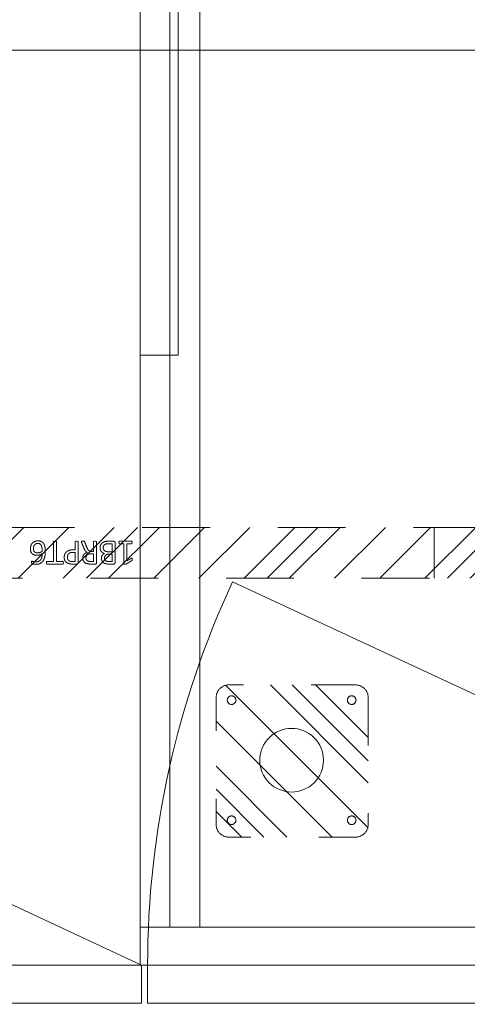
# Model space of a CAD drawing. Header units: inches. Extents: x -416 to -272, y -73 to 47.
# Tile 98 of 206: x -364.26 to -355.45, y -2.25 to 17.11. Entities that reach past the tile are written whole.
import ezdxf

# ---------------------------------------------------------------- set-up
doc = ezdxf.new("R2010")
doc.units = ezdxf.units.IN
doc.header["$LTSCALE"] = 32
doc.header["$MEASUREMENT"] = 0
doc.linetypes.add('Dash Style-1', pattern=[0.083328, 0.041656, -0.041672])
for name, color, linetype, lineweight in [('DashLine', 7, 'Continuous', 13), ('DashLineFill', 7, 'Dash Style-1', 13), ('Drawing', 7, 'Continuous', 18), ('Metal-DeskStructure', 7, 'Continuous', 13), ('None', 7, 'Continuous', 18), ('SolidLine', 7, 'Continuous', 15)]:
    doc.layers.add(name, color=color, linetype=linetype, lineweight=lineweight)
pattern_1 = [(45, (0, 0), (-1.61302, 1.9357), []), (45, (-1.0608, 1.0608), (-0.472346, 0.416761), [])]

# ---------------------------------------------------------------- blocks, each defined once
blk = doc.blocks.new('Slate-CredenzaFoot (2D)')
at = {"layer": 'DashLineFill', "linetype": 'Continuous', "lineweight": 13}
h = blk.add_hatch(dxfattribs=at)
h.set_pattern_fill('Steel', color=253, style=0, pattern_type=2)
h.set_pattern_definition(pattern_1)
edge = h.paths.add_edge_path()
edge.add_arc((-1.246, 1.246), 0.25, 90, 180, ccw=False)
edge.add_line((-1.246, 1.496), (1.246, 1.496))
edge.add_arc((1.246, 1.246), 0.25, 0, 90, ccw=False)
edge.add_line((1.496, 1.246), (1.496, -1.246))
edge.add_arc((1.246, -1.246), 0.25, -90, 0, ccw=False)
edge.add_line((1.246, -1.496), (-1.246, -1.496))
edge.add_arc((-1.246, -1.246), 0.25, 180, 270, ccw=False)
edge.add_line((-1.496, -1.246), (-1.496, 1.246))
at = {"layer": 'DashLine', "flags": 128}
blk.add_lwpolyline([(-0.016, 0.616), (0.046, 0.613), (0.106, 0.604), (0.166, 0.589), (0.224, 0.568), (0.279, 0.542), (0.332, 0.511), (0.381, 0.474), (0.427, 0.433), (0.468, 0.387), (0.505, 0.338), (0.536, 0.285), (0.563, 0.23), (0.583, 0.172), (0.598, 0.112), (0.607, 0.051), (0.61, -0.01), (0.607, -0.071), (0.598, -0.132), (0.583, -0.192), (0.563, -0.25), (0.536, -0.305), (0.505, -0.358), (0.468, -0.407), (0.427, -0.453), (0.381, -0.494), (0.332, -0.53), (0.279, -0.562), (0.224, -0.588), (0.166, -0.609), (0.106, -0.624), (0.046, -0.633), (-0.016, -0.636), (-0.077, -0.633), (-0.138, -0.624), (-0.198, -0.609), (-0.255, -0.588), (-0.311, -0.562), (-0.364, -0.53), (-0.413, -0.494), (-0.458, -0.453), (-0.5, -0.407), (-0.536, -0.358), (-0.568, -0.305), (-0.594, -0.25), (-0.615, -0.192), (-0.63, -0.132), (-0.639, -0.071), (-0.642, -0.01), (-0.639, 0.051), (-0.63, 0.112), (-0.615, 0.172), (-0.594, 0.23), (-0.568, 0.285), (-0.536, 0.338), (-0.5, 0.387), (-0.458, 0.433), (-0.413, 0.474), (-0.364, 0.511), (-0.311, 0.542), (-0.255, 0.568), (-0.198, 0.589), (-0.138, 0.604), (-0.077, 0.613)], close=True, dxfattribs=at)
at = {"layer": 'DashLineFill', "flags": 128}
blk.add_lwpolyline([(-1.496, 1.246, -0.414214), (-1.246, 1.496), (1.246, 1.496, -0.414214), (1.496, 1.246), (1.496, -1.246, -0.414214), (1.246, -1.496), (-1.246, -1.496, -0.414214), (-1.496, -1.246)], format="xyb", close=True, dxfattribs=at)
at = {"layer": 'SolidLine', "flags": 128}
for points in [[(-1.197, 1.086), (-1.205, 1.087), (-1.213, 1.088), (-1.221, 1.09), (-1.229, 1.093), (-1.237, 1.096), (-1.244, 1.101), (-1.251, 1.106), (-1.257, 1.111), (-1.262, 1.117), (-1.267, 1.124), (-1.272, 1.131), (-1.275, 1.139), (-1.278, 1.147), (-1.28, 1.155), (-1.281, 1.163), (-1.282, 1.171), (-1.281, 1.179), (-1.28, 1.188), (-1.278, 1.196), (-1.275, 1.204), (-1.272, 1.211), (-1.267, 1.218), (-1.262, 1.225), (-1.257, 1.231), (-1.251, 1.237), (-1.244, 1.242), (-1.237, 1.246), (-1.229, 1.249), (-1.221, 1.252), (-1.213, 1.254), (-1.205, 1.255), (-1.197, 1.256), (-1.189, 1.255), (-1.18, 1.254), (-1.172, 1.252), (-1.165, 1.249), (-1.157, 1.246), (-1.15, 1.242), (-1.143, 1.237), (-1.137, 1.231), (-1.131, 1.225), (-1.127, 1.218), (-1.122, 1.211), (-1.119, 1.204), (-1.116, 1.196), (-1.114, 1.188), (-1.113, 1.179), (-1.112, 1.171), (-1.113, 1.163), (-1.114, 1.155), (-1.116, 1.147), (-1.119, 1.139), (-1.122, 1.131), (-1.127, 1.124), (-1.131, 1.117), (-1.137, 1.111), (-1.143, 1.106), (-1.15, 1.101), (-1.157, 1.096), (-1.165, 1.093), (-1.172, 1.09), (-1.18, 1.088), (-1.189, 1.087)], [(1.165, 1.086), (1.157, 1.087), (1.149, 1.088), (1.141, 1.09), (1.133, 1.093), (1.125, 1.096), (1.118, 1.101), (1.112, 1.106), (1.105, 1.111), (1.1, 1.117), (1.095, 1.124), (1.091, 1.131), (1.087, 1.139), (1.084, 1.147), (1.082, 1.155), (1.081, 1.163), (1.081, 1.171), (1.081, 1.179), (1.082, 1.188), (1.084, 1.196), (1.087, 1.204), (1.091, 1.211), (1.095, 1.218), (1.1, 1.225), (1.105, 1.231), (1.112, 1.237), (1.118, 1.242), (1.125, 1.246), (1.133, 1.249), (1.141, 1.252), (1.149, 1.254), (1.157, 1.255), (1.165, 1.256), (1.174, 1.255), (1.182, 1.254), (1.19, 1.252), (1.198, 1.249), (1.205, 1.246), (1.212, 1.242), (1.219, 1.237), (1.225, 1.231), (1.231, 1.225), (1.236, 1.218), (1.24, 1.211), (1.244, 1.204), (1.246, 1.196), (1.248, 1.188), (1.25, 1.179), (1.25, 1.171), (1.25, 1.163), (1.248, 1.155), (1.246, 1.147), (1.244, 1.139), (1.24, 1.131), (1.236, 1.124), (1.231, 1.117), (1.225, 1.111), (1.219, 1.106), (1.212, 1.101), (1.205, 1.096), (1.198, 1.093), (1.19, 1.09), (1.182, 1.088), (1.174, 1.087)], [(-1.197, -1.276), (-1.205, -1.275), (-1.213, -1.274), (-1.221, -1.272), (-1.229, -1.269), (-1.237, -1.266), (-1.244, -1.261), (-1.251, -1.257), (-1.257, -1.251), (-1.262, -1.245), (-1.267, -1.238), (-1.272, -1.231), (-1.275, -1.223), (-1.278, -1.216), (-1.28, -1.208), (-1.281, -1.199), (-1.282, -1.191), (-1.281, -1.183), (-1.28, -1.175), (-1.278, -1.167), (-1.275, -1.159), (-1.272, -1.151), (-1.267, -1.144), (-1.262, -1.137), (-1.257, -1.131), (-1.251, -1.126), (-1.244, -1.121), (-1.237, -1.116), (-1.229, -1.113), (-1.221, -1.11), (-1.213, -1.108), (-1.205, -1.107), (-1.197, -1.106), (-1.189, -1.107), (-1.18, -1.108), (-1.172, -1.11), (-1.165, -1.113), (-1.157, -1.116), (-1.15, -1.121), (-1.143, -1.126), (-1.137, -1.131), (-1.131, -1.137), (-1.127, -1.144), (-1.122, -1.151), (-1.119, -1.159), (-1.116, -1.167), (-1.114, -1.175), (-1.113, -1.183), (-1.112, -1.191), (-1.113, -1.199), (-1.114, -1.208), (-1.116, -1.216), (-1.119, -1.223), (-1.122, -1.231), (-1.127, -1.238), (-1.131, -1.245), (-1.137, -1.251), (-1.143, -1.257), (-1.15, -1.261), (-1.157, -1.266), (-1.165, -1.269), (-1.172, -1.272), (-1.18, -1.274), (-1.189, -1.275)], [(1.165, -1.276), (1.157, -1.275), (1.149, -1.274), (1.141, -1.272), (1.133, -1.269), (1.125, -1.266), (1.118, -1.261), (1.112, -1.257), (1.105, -1.251), (1.1, -1.245), (1.095, -1.238), (1.091, -1.231), (1.087, -1.223), (1.084, -1.216), (1.082, -1.208), (1.081, -1.199), (1.081, -1.191), (1.081, -1.183), (1.082, -1.175), (1.084, -1.167), (1.087, -1.159), (1.091, -1.151), (1.095, -1.144), (1.1, -1.137), (1.105, -1.131), (1.112, -1.126), (1.118, -1.121), (1.125, -1.116), (1.133, -1.113), (1.141, -1.11), (1.149, -1.108), (1.157, -1.107), (1.165, -1.106), (1.174, -1.107), (1.182, -1.108), (1.19, -1.11), (1.198, -1.113), (1.205, -1.116), (1.212, -1.121), (1.219, -1.126), (1.225, -1.131), (1.231, -1.137), (1.236, -1.144), (1.24, -1.151), (1.244, -1.159), (1.246, -1.167), (1.248, -1.175), (1.25, -1.183), (1.25, -1.191), (1.25, -1.199), (1.248, -1.208), (1.246, -1.216), (1.244, -1.223), (1.24, -1.231), (1.236, -1.238), (1.231, -1.245), (1.225, -1.251), (1.219, -1.257), (1.212, -1.261), (1.205, -1.266), (1.198, -1.269), (1.19, -1.272), (1.182, -1.274), (1.174, -1.275)]]:
    blk.add_lwpolyline(points, close=True, dxfattribs=at)
blk = doc.blocks.new('Group-18')
at = {"layer": 'DashLine', "flags": 128}
for points in [[(0.748, -16.819), (47.244, -16.819), (47.244, -17.409), (0.748, -17.409)], [(11.368, -17.244), (35.994, -17.244), (35.994, -17.992), (11.368, -17.992)]]:
    blk.add_lwpolyline(points, close=True, dxfattribs=at)
at = {"layer": 'SolidLine', "flags": 128}
for points in [[(0, 0), (47.992, 0), (47.992, -17.992), (0, -17.992)], [(47.244, 0), (47.992, 0), (47.992, -17.992), (47.244, -17.992)]]:
    blk.add_lwpolyline(points, close=True, dxfattribs=at)
at = {"layer": 'None', "color": 7}
blk.add_blockref('Slate-CredenzaFoot (2D)', (43.976, -15), dxfattribs=at)
blk = doc.blocks.new('Group-19')
at = {"layer": 'None'}
blk.add_blockref('Group-18', (0, 0), dxfattribs=at)
blk = doc.blocks.new('SL Leg Credenza (2D)-3')
at = {"layer": 'None'}
blk.add_blockref('Group-19', (0, 0), dxfattribs=at)
at = {"layer": 'Drawing', "color": 0, "flags": 1}
for tag in ['Catalog', 'Option1', 'Option2', 'Option3', 'Option4', 'Option5', 'Option6', 'Option7', 'Option8', 'Option9', 'Option10', 'Option11', 'Option12', 'Custom', 'Tag', 'FinishGroup', 'Discount', 'Item1', 'Item2', 'Item3', 'Item4', 'Item5', 'Item6', 'Item7', 'Item8', 'Item9', 'Item10', 'Item11', 'Item12', 'Item13', 'Item14', 'Item15', 'Item16', 'Item17', 'Item18', 'Item19', 'Item20', 'Item21', 'Item22', 'Item23', 'Item24', 'Item25']:
    blk.add_attdef(tag, (-5.43, 13.493), '', height=0.00709, dxfattribs=at)
blk = doc.blocks.new('Group-96')
at = {"layer": 'DashLine', "flags": 128}
blk.add_lwpolyline([(1.114, -2.559), (70.894, -2.559), (70.894, -30), (1.114, -30)], close=True, dxfattribs=at)
at = {"layer": 'SolidLine', "flags": 128}
blk.add_lwpolyline([(1.114, -2.559), (70.894, -2.559), (70.894, -30), (1.114, -30)], close=True, dxfattribs=at)
blk = doc.blocks.new('Group-97')
at = {"layer": 'DashLine'}
for p, q in [((0.157, -12.008), (16.33, -19.549)), ((18.12, -12.008), (34.293, -19.549))]:
    blk.add_line(p, q, dxfattribs=at)
blk.add_arc((0.157, -12.008), 17.844, 335, 0, dxfattribs=at)
at = {"layer": 'SolidLine', "flags": 128}
for points in [[(0.157, -11.26), (18.002, -11.26), (18.002, -12.008), (0.157, -12.008)], [(18.12, -11.26), (35.965, -11.26), (35.965, -12.008), (18.12, -12.008)]]:
    blk.add_lwpolyline(points, close=True, dxfattribs=at)
blk = doc.blocks.new('Group-68')
at = {"layer": 'Metal-DeskStructure', "color": 7}
for points, knots in [([(9.589, -0.203), (9.589, -0.21), (9.586, -0.224), (9.578, -0.227), (9.459, -0.227), (9.34, -0.227), (9.336, -0.225), (9.333, -0.219), (9.331, -0.21), (9.331, -0.197), (9.333, -0.188), (9.334, -0.182), (9.34, -0.179), (9.389, -0.179), (9.436, -0.179), (9.436, -0.009), (9.436, 0.161), (9.393, 0.135), (9.349, 0.109), (9.344, 0.107), (9.334, 0.106), (9.331, 0.109), (9.329, 0.12), (9.329, 0.133), (9.329, 0.143), (9.331, 0.148), (9.334, 0.152), (9.338, 0.154), (9.39, 0.187), (9.441, 0.22), (9.443, 0.222), (9.447, 0.222), (9.453, 0.224), (9.47, 0.224), (9.488, 0.224), (9.493, 0.22), (9.495, 0.216), (9.495, 0.018), (9.495, -0.179), (9.536, -0.179), (9.58, -0.179), (9.584, -0.182), (9.587, -0.188), (9.589, -0.197), (9.589, -0.203)], [0, 0, 0, 0.00261, 0.007831, 0.010441, 0.176195, 0.178805, 0.181415, 0.184026, 0.186636, 0.188594, 0.190551, 0.192509, 0.194467, 0.244389, 0.244389, 0.424498, 0.424498, 0.47805, 0.47805, 0.484241, 0.490432, 0.496622, 0.502813, 0.507071, 0.510941, 0.514811, 0.518682, 0.518682, 0.576295, 0.576295, 0.578743, 0.58119, 0.583638, 0.590247, 0.593184, 0.596122, 0.599059, 0.911881, 0.911881, 0.976501, 0.982376, 0.988251, 0.994125, 1, 1, 1]), ([(9.96, -0.097), (9.96, -0.119), (9.949, -0.155), (9.931, -0.184), (9.903, -0.204), (9.853, -0.227), (9.746, -0.227), (9.68, -0.227), (9.665, -0.215), (9.665, -0.002), (9.665, 0.211), (9.68, 0.222), (9.738, 0.222), (9.829, 0.222), (9.881, 0.205), (9.914, 0.178), (9.933, 0.135), (9.933, 0.093), (9.925, 0.063), (9.91, 0.039), (9.886, 0.019), (9.873, 0.013), (9.892, 0.01), (9.923, -0.009), (9.947, -0.036), (9.96, -0.075), (9.96, -0.097)], [0, 0, 0, 0.031455, 0.06291, 0.094366, 0.125821, 0.188731, 0.266159, 0.275837, 0.285516, 0.435531, 0.44521, 0.454888, 0.521427, 0.574659, 0.627891, 0.681123, 0.734355, 0.762747, 0.791139, 0.819531, 0.847924, 0.847924, 0.885943, 0.923962, 0.961981, 1, 1, 1]), ([(10.327, -0.217), (10.327, -0.221), (10.325, -0.225), (10.317, -0.227), (10.304, -0.228), (10.286, -0.228), (10.275, -0.227), (10.267, -0.225), (10.264, -0.219), (10.262, -0.214), (10.242, -0.161), (10.221, -0.108), (10.214, -0.09), (10.199, -0.06), (10.177, -0.038), (10.148, -0.027), (10.108, -0.027), (10.088, -0.027), (10.088, -0.122), (10.088, -0.221), (10.085, -0.225), (10.077, -0.227), (10.066, -0.228), (10.05, -0.228), (10.039, -0.227), (10.031, -0.225), (10.028, -0.221), (10.028, -0.01), (10.028, 0.211), (10.042, 0.222), (10.098, 0.222), (10.162, 0.222), (10.184, 0.22), (10.194, 0.218), (10.219, 0.215), (10.26, 0.194), (10.286, 0.165), (10.301, 0.126), (10.301, 0.082), (10.288, 0.045), (10.266, 0.017), (10.232, -0.001), (10.214, -0.009), (10.225, -0.014), (10.243, -0.029), (10.258, -0.049), (10.271, -0.077), (10.279, -0.094), (10.299, -0.143), (10.319, -0.191), (10.325, -0.204), (10.327, -0.215), (10.327, -0.217)], [0, 0, 0, 0.004018, 0.008035, 0.012053, 0.01607, 0.020088, 0.024105, 0.028123, 0.03214, 0.03214, 0.070951, 0.070951, 0.084634, 0.098317, 0.112001, 0.125684, 0.138745, 0.138745, 0.202807, 0.205295, 0.207782, 0.21027, 0.212758, 0.214748, 0.216739, 0.218729, 0.220719, 0.332671, 0.339637, 0.346603, 0.391882, 0.407555, 0.423229, 0.423229, 0.466696, 0.510164, 0.553631, 0.597099, 0.640566, 0.684033, 0.727501, 0.770968, 0.770968, 0.798042, 0.825115, 0.852188, 0.879262, 0.879262, 0.958132, 0.958132, 0.979066, 1, 1, 1]), ([(10.665, 0.091), (10.665, 0.056), (10.642, 0.002), (10.602, -0.035), (10.543, -0.057), (10.475, -0.057), (10.45, -0.057), (10.45, -0.137), (10.45, -0.221), (10.447, -0.225), (10.439, -0.227), (10.428, -0.228), (10.412, -0.228), (10.401, -0.227), (10.393, -0.225), (10.39, -0.221), (10.39, -0.011), (10.39, 0.209), (10.404, 0.222), (10.462, 0.222), (10.524, 0.222), (10.55, 0.218), (10.587, 0.211), (10.624, 0.189), (10.652, 0.157), (10.665, 0.115), (10.665, 0.091)], [0, 0, 0, 0.066268, 0.132535, 0.198803, 0.26507, 0.303966, 0.303966, 0.429297, 0.43506, 0.440822, 0.446584, 0.452347, 0.456957, 0.461567, 0.466177, 0.470786, 0.728938, 0.745073, 0.761208, 0.845107, 0.870922, 0.896738, 0.922553, 0.948369, 0.974184, 1, 1, 1]), ([(11.014, 0.196), (11.014, 0.19), (11.014, 0.179), (11.011, 0.174), (11.005, 0.17), (10.941, 0.17), (10.878, 0.17), (10.878, -0.024), (10.878, -0.221), (10.874, -0.225), (10.867, -0.227), (10.856, -0.228), (10.839, -0.228), (10.828, -0.227), (10.821, -0.225), (10.817, -0.221), (10.817, -0.024), (10.817, 0.17), (10.754, 0.17), (10.69, 0.17), (10.684, 0.174), (10.682, 0.179), (10.68, 0.189), (10.68, 0.202), (10.682, 0.213), (10.684, 0.218), (10.69, 0.222), (10.847, 0.222), (11.005, 0.222), (11.011, 0.218), (11.014, 0.213), (11.014, 0.202), (11.014, 0.196)], [0, 0, 0, 0.003046, 0.005389, 0.007733, 0.010076, 0.089744, 0.089744, 0.335779, 0.340465, 0.345152, 0.349838, 0.354524, 0.360382, 0.36624, 0.372099, 0.377957, 0.6855, 0.6855, 0.785085, 0.788014, 0.790943, 0.793872, 0.796801, 0.798998, 0.801195, 0.803391, 0.805588, 0.991213, 0.99341, 0.995606, 0.997803, 1, 1, 1]), ([(11.33, -0.081), (11.33, -0.11), (11.313, -0.166), (11.275, -0.208), (11.218, -0.234), (11.151, -0.234), (11.109, -0.219), (11.075, -0.193), (11.055, -0.156), (11.042, -0.108), (11.037, -0.051), (11.037, 0.01), (11.045, 0.098), (11.086, 0.17), (11.127, 0.207), (11.184, 0.227), (11.236, 0.227), (11.262, 0.224), (11.284, 0.22), (11.299, 0.213), (11.304, 0.209), (11.306, 0.205), (11.308, 0.2), (11.308, 0.186), (11.308, 0.167), (11.302, 0.165), (11.295, 0.165), (11.282, 0.17), (11.264, 0.176), (11.236, 0.179), (11.186, 0.179), (11.14, 0.154), (11.11, 0.109), (11.098, 0.05), (11.096, 0.019), (11.105, 0.024), (11.127, 0.036), (11.155, 0.043), (11.184, 0.048), (11.238, 0.048), (11.288, 0.028), (11.317, -0.007), (11.33, -0.053), (11.33, -0.081)], [0, 0, 0, 0.047284, 0.094569, 0.141853, 0.189137, 0.222912, 0.256686, 0.290461, 0.324235, 0.35801, 0.391784, 0.42357, 0.487141, 0.518927, 0.550713, 0.582499, 0.593093, 0.603687, 0.61428, 0.624874, 0.635468, 0.646062, 0.656655, 0.684464, 0.710949, 0.724191, 0.737433, 0.750675, 0.763918, 0.77716, 0.803647, 0.830135, 0.856622, 0.883109, 0.883109, 0.892179, 0.901248, 0.910318, 0.919387, 0.93954, 0.959693, 0.979847, 1, 1, 1]), ([(9.872, 0.102), (9.872, 0.119), (9.862, 0.144), (9.842, 0.163), (9.811, 0.172), (9.755, 0.172), (9.724, 0.172), (9.724, 0.1), (9.724, 0.028), (9.758, 0.028), (9.814, 0.028), (9.844, 0.039), (9.862, 0.06), (9.872, 0.087), (9.872, 0.102)], [0, 0, 0, 0.074499, 0.148998, 0.223496, 0.297995, 0.395417, 0.395417, 0.61891, 0.61891, 0.724928, 0.793696, 0.862464, 0.931232, 1, 1, 1]), ([(10.238, 0.096), (10.238, 0.124), (10.214, 0.159), (10.186, 0.168), (10.177, 0.17), (10.155, 0.172), (10.113, 0.172), (10.088, 0.172), (10.088, 0.096), (10.088, 0.021), (10.117, 0.021), (10.17, 0.021), (10.203, 0.032), (10.227, 0.054), (10.238, 0.082), (10.238, 0.096)], [0, 0, 0, 0.142515, 0.285031, 0.285031, 0.330993, 0.376955, 0.445899, 0.445899, 0.655281, 0.655281, 0.734439, 0.800829, 0.867219, 0.93361, 1, 1, 1]), ([(10.602, 0.085), (10.602, 0.113), (10.581, 0.15), (10.552, 0.167), (10.521, 0.172), (10.477, 0.172), (10.45, 0.172), (10.45, 0.083), (10.45, -0.007), (10.477, -0.007), (10.53, -0.007), (10.567, 0.006), (10.591, 0.032), (10.602, 0.065), (10.602, 0.085)], [0, 0, 0, 0.053098, 0.106195, 0.159293, 0.212391, 0.297937, 0.297937, 0.584068, 0.584068, 0.669615, 0.752211, 0.834807, 0.917404, 1, 1, 1]), ([(11.271, -0.086), (11.271, -0.068), (11.264, -0.035), (11.243, -0.011), (11.214, 0), (11.177, 0), (11.151, -0.003), (11.127, -0.011), (11.107, -0.022), (11.098, -0.029), (11.098, -0.073), (11.109, -0.132), (11.131, -0.169), (11.162, -0.184), (11.206, -0.184), (11.24, -0.167), (11.26, -0.14), (11.271, -0.105), (11.271, -0.086)], [0, 0, 0, 0.044843, 0.089687, 0.13453, 0.179374, 0.20352, 0.227667, 0.251813, 0.27596, 0.27596, 0.366465, 0.45697, 0.547475, 0.63798, 0.728485, 0.81899, 0.909495, 1, 1, 1]), ([(9.897, -0.101), (9.897, -0.081), (9.885, -0.051), (9.861, -0.031), (9.824, -0.02), (9.76, -0.02), (9.724, -0.02), (9.724, -0.098), (9.724, -0.177), (9.767, -0.177), (9.851, -0.177), (9.885, -0.149), (9.897, -0.119), (9.897, -0.101)], [0, 0, 0, 0.079156, 0.158312, 0.237468, 0.316624, 0.419526, 0.419526, 0.643799, 0.643799, 0.767809, 0.883905, 0.941952, 1, 1, 1])]:
    blk.add_open_spline(points, degree=2, knots=knots, dxfattribs=at)
blk = doc.blocks.new('1BRPT6-LeftBeam (2D)')
at = {"layer": 'DashLineFill', "linetype": 'Continuous', "lineweight": 13}
h = blk.add_hatch(dxfattribs=at)
h.set_pattern_fill('Steel', color=253, style=0, pattern_type=2)
h.set_pattern_definition(pattern_1)
h.paths.add_polyline_path([(-1.85, 0.5), (20.472, 0.5), (20.472, -0.5), (-1.85, -0.5)])
at = {"layer": 'DashLineFill'}
blk.add_line((3.386, -0.5), (3.386, 0.5), dxfattribs=at)
at = {"layer": 'DashLineFill', "flags": 128}
blk.add_lwpolyline([(-1.85, 0.5), (20.472, 0.5), (20.472, -0.5), (-1.85, -0.5)], close=True, dxfattribs=at)
at = {"layer": 'Metal-DeskStructure', "color": 7}
blk.add_blockref('Group-68', (0, 0), dxfattribs=at)
blk = doc.blocks.new('Group-98')
at = {"layer": 'None', "color": 7}
blk.add_blockref('1BRPT6-LeftBeam (2D)', (8.976, -20.118), dxfattribs=at)
blk = doc.blocks.new('Group-99')
at = {"layer": 'None'}
for name in ['Group-97', 'Group-96']:
    blk.add_blockref(name, (0, 0), dxfattribs=at)
blk.add_blockref('Group-98', (0, 0), dxfattribs=at)
blk = doc.blocks.new('SL Credenza Desk (2D)-2')
at = {"layer": 'None'}
blk.add_blockref('Group-99', (0, 0), dxfattribs=at)
at = {"layer": 'Drawing', "color": 0, "flags": 1}
for tag in ['Catalog', 'Custom', 'FinishGroup', 'Discount', 'Item2', 'Item3', 'Item6', 'Item8', 'Item9', 'Item10', 'Item12', 'Item13', 'Item16', 'Item18', 'Item19', 'Item20', 'Item21', 'Item22', 'Item23', 'Item24', 'Item25', 'Option1', 'Option2', 'Option3', 'Option4', 'Option5', 'Option6', 'Option7', 'Option8', 'Option9', 'Option10', 'Option11', 'Option12', 'Tag', 'Item1', 'Item4', 'Item5', 'Item7', 'Item11', 'Item14', 'Item15', 'Item17']:
    blk.add_attdef(tag, (-56.289, 1.485), '', height=0.00709, dxfattribs=at)
blk = doc.blocks.new('Group-100')
at = {"layer": 'Drawing', "rotation": 180}
blk.add_blockref('SL Credenza Desk (2D)-2', (15.719, 1.485), dxfattribs=at)
at = {"layer": 'Drawing', "color": 0, "flags": 1}
for tag in ['Catalog', 'Custom', 'FinishGroup', 'Discount', 'Item2', 'Item3', 'Item6', 'Item8', 'Item9', 'Item10', 'Item12', 'Item13', 'Item16', 'Item18', 'Item19', 'Item20', 'Item21', 'Item22', 'Item23', 'Item24', 'Item25', 'Option1', 'Option2', 'Option3', 'Option4', 'Option5', 'Option6', 'Option7', 'Option8', 'Option9', 'Option10', 'Option11', 'Option12', 'Tag', 'Item1', 'Item4', 'Item5', 'Item7', 'Item11', 'Item14', 'Item15', 'Item17']:
    blk.add_attdef(tag, (-56.289, 1.485), '', height=0.00709, dxfattribs=at)

msp = doc.modelspace()

# ---------------------------------------------------------------- block references
at = {"layer": 'Drawing', "rotation": 270}
msp.add_blockref('SL Leg Credenza (2D)-3', (-343.898, 46.508), dxfattribs=at)

# ---------------------------------------------------------------- next in the draw order: block references
at = {"layer": 'Drawing', "color": 7}
msp.add_blockref('Group-100', (-359.459, -14.977), dxfattribs=at)

doc.saveas('drawing.dxf')
